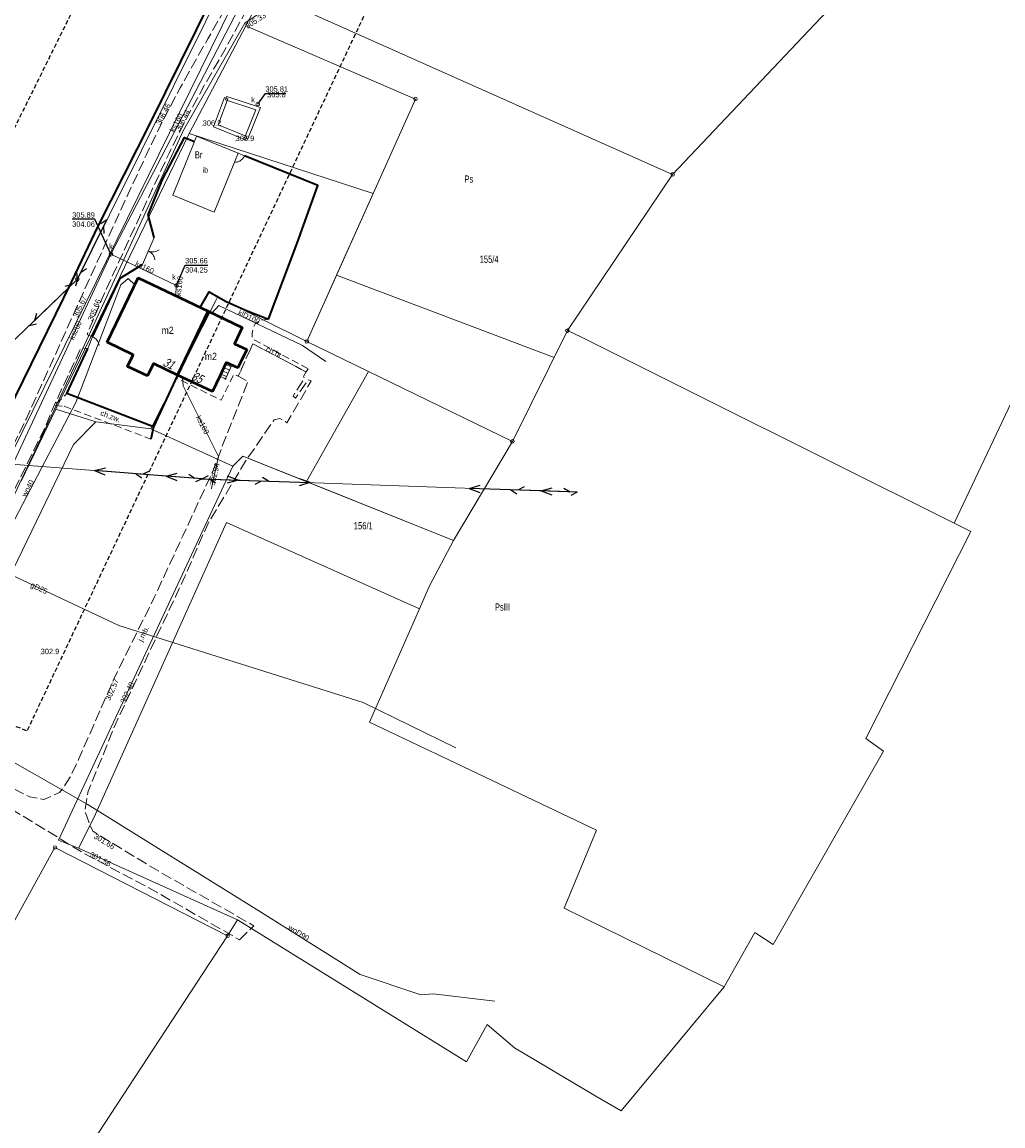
# Model space of a CAD drawing. Header units: metres. Extents: x 7423100 to 7429434, y 5527887 to 5533362.
# Tile 16 of 43: x 7427076 to 7427212, y 5531258 to 5531411. Entities that reach past the tile are written whole.
import ezdxf
from ezdxf.enums import TextEntityAlignment as Align

# ---------------------------------------------------------------- set-up
doc = ezdxf.new("R2010")
doc.units = ezdxf.units.M
doc.header["$MEASUREMENT"] = 0
for name, pattern in [('1.0_0.5', [1.5, 1, -0.5]), ('1.5_0.5', [2, 1.5, -0.5]), ('2', [0.9, 0.6, -0.3]), ('219-500', [0]), ('otob_500', [0]), ('otof_500', [0]), ('suep_nn_500', [0]), ('sutp_500', [0])]:
    doc.linetypes.add(name, pattern=pattern)
doc.layers.get('0').update_dxf_attribs({"color": 2, "linetype": 'CONTINUOUS', "lineweight": 5})
for name, color, linetype in [('202-punkt graniczny', 7, 'CONTINUOUS'), ('203-punkt graniczny', 7, 'CONTINUOUS'), ('209-oznaczenie konturu klasyfikacyjnego', 7, 'CONTINUOUS'), ('210-oznaczenie konturu użytku gruntowego', 7, 'CONTINUOUS'), ('211-numer działki ewidencyjnej', 7, 'CONTINUOUS'), ('217-kontur klasyfikacyjny', 7, 'CONTINUOUS'), ('218-kontur użytku gruntowego', 7, 'CONTINUOUS'), ('219-działka ewidencyjna', 7, 'CONTINUOUS'), ('238-Punkt adresowy budynku', 7, 'CONTINUOUS'), ('312-budynek ewidencyjny', 7, 'CONTINUOUS'), ('312-oznaczenie budynku ewidencyjnego-Atr117', 7, 'CONTINUOUS'), ('352-schody', 7, 'CONTINUOUS'), ('brama', 7, 'CONTINUOUS'), ('chodnik', 7, 'CONTINUOUS'), ('chodnik-Atr17', 7, 'CONTINUOUS'), ('furtka', 7, 'CONTINUOUS'), ('inna budowla', 7, 'CONTINUOUS'), ('inna budowla-Atr17', 7, 'CONTINUOUS'), ('jezdnia', 7, 'CONTINUOUS'), ('jezdnia-Atr17', 7, 'CONTINUOUS'), ('ogrodzenie trwałe', 7, 'CONTINUOUS'), ('pikieta naturalna', 7, 'CONTINUOUS'), ('pikieta naturalna-Atr2', 7, 'CONTINUOUS'), ('pikieta sztuczna', 7, 'CONTINUOUS'), ('pikieta sztuczna-Atr2', 7, 'CONTINUOUS'), ('przewód elektroenergetyczny niskiego napięcia', 7, 'CONTINUOUS'), ('przewód gazowy', 7, 'CONTINUOUS'), ('przewód gazowy-Atr1', 7, 'CONTINUOUS'), ('przewód kanalizacyjny', 7, 'CONTINUOUS'), ('przewód kanalizacyjny-Atr1', 7, 'CONTINUOUS'), ('przewód telekomunikacyjny napowietrzny', 7, 'CONTINUOUS'), ('przewód wodociągowy', 7, 'CONTINUOUS'), ('przewód wodociągowy-Atr1', 7, 'CONTINUOUS'), ('Punkt budynku', 7, 'CONTINUOUS'), ('rzedna', 7, 'CONTINUOUS'), ('rzedna-Atr2', 7, 'CONTINUOUS'), ('rzedna-Atr3', 7, 'CONTINUOUS'), ('studnia kanalizacyjna', 7, 'CONTINUOUS'), ('studnia kanalizacyjna-Atr17', 7, 'CONTINUOUS'), ('słup przewodów napowietrznych', 7, 'CONTINUOUS'), ('Zakres', 7, 'CONTINUOUS'), ('ściana oporowa (linia)', 7, 'CONTINUOUS')]:
    doc.layers.add(name, color=color, linetype=linetype)
doc.styles.get("Standard").update_dxf_attribs({"font": 'Working1250.shx', "width": 0.75})
doc.linetypes.add('902-500', pattern='A,3.75,0,[1,ksztalty.shx,S=0.5,R=0,X=0,Y=0],3.75', length=7.5)
doc.linetypes.add('otdn_500', pattern='A,5,0,[21,ksztalty.shx,S=0.5,R=0,X=0,Y=0]', length=5)

# ---------------------------------------------------------------- blocks, each defined once
blk = doc.blocks.new('PUNKTBUD')
at = {"color": 0}
blk.add_circle((0, 0), 0.045, dxfattribs=at)
blk = doc.blocks.new('202')
at = {"color": 0, "linetype": 'Continuous', "lineweight": 0}
blk.add_circle((0, 0), 0.25, dxfattribs=at)
blk = doc.blocks.new('203')
at = {"linetype": 'Continuous', "lineweight": 0}
h = blk.add_hatch(color=0, dxfattribs=at)
edge = h.paths.add_edge_path()
edge.add_arc((0, 0), 0.045, 0, 360)
blk = doc.blocks.new('PW01')
at = {"linetype": 'Continuous', "lineweight": 13}
h = blk.add_hatch(color=0, dxfattribs=at)
edge = h.paths.add_edge_path()
edge.add_arc((0, 0), 0.045, 0, 360)
blk = doc.blocks.new('OK04')
at = {"color": 0, "linetype": 'Continuous', "lineweight": 0}
blk.add_arc((1.5, 0.001), 1.5, 120, 180, dxfattribs=at)
blk = doc.blocks.new('US15')
at = {"color": 0, "linetype": 'Continuous', "lineweight": 13}
blk.add_circle((0, 0), 0.25, dxfattribs=at)
blk = doc.blocks.new('SUTP')
at = {"color": 0, "linetype": 'Continuous'}
for p, q in [((0, 0), (0.866, 0.5)), ((0, 0), (9.232, 0)), ((1.866, -0.5), (1, 0)), ((7.366, -0.5), (8.232, 0)), ((9.232, 0), (8.366, 0.5))]:
    blk.add_line(p, q, dxfattribs=at)
blk = doc.blocks.new('OK02')
at = {"color": 0, "linetype": 'Continuous', "lineweight": 0}
for centre, start, end in [((-1.5, 0), 0, 60), ((1.5, 0), 120, 180)]:
    blk.add_arc(centre, 1.5, start, end, dxfattribs=at)
blk = doc.blocks.new('SUEP1')
at = {"color": 0, "linetype": 'Continuous'}
for p, q in [((0, 0), (5, 0)), ((5, 0), (3.5, 0.5)), ((5, 0), (3.5, -0.5)), ((5, 0), (15, 0)), ((15, 0), (13.5, 0.5)), ((15, 0), (13.5, -0.5))]:
    blk.add_line(p, q, dxfattribs=at)

msp = doc.modelspace()

# ---------------------------------------------------------------- linework, layer by layer
at = {"layer": '217-kontur klasyfikacyjny', "color": 92, "linetype": 'Continuous', "lineweight": 18, "flags": 128}
for points in [[(7427109.25, 5531415.13), (7427106.76, 5531410.4)], [(7427166.02, 5531389.79), (7427109.25, 5531415.13)], [(7427109.25, 5531415.13), (7427166.02, 5531389.79)], [(7427072.89, 5531348.26), (7427104.87, 5531413.22)], [(7427106.76, 5531410.4), (7427098.93, 5531395.47)], [(7427098.93, 5531395.47), (7427080.42, 5531357.19)], [(7427151.41, 5531368.11), (7427166.02, 5531389.79)], [(7427166.02, 5531389.79), (7427151.41, 5531368.11)], [(7427205.09, 5531341.39), (7427226.4, 5531386.33)], [(7427153.27, 5531367.26), (7427151.41, 5531368.11)], [(7427151.41, 5531368.11), (7427153.27, 5531367.26)], [(7427170.13, 5531358.85), (7427153.27, 5531367.26)], [(7427153.27, 5531367.26), (7427170.13, 5531358.85)], [(7427205.09, 5531341.39), (7427170.13, 5531358.85)], [(7427170.13, 5531358.85), (7427205.09, 5531341.39)], [(7427080.42, 5531357.19), (7427075.59, 5531347.2)], [(7427082.84, 5531352.29), (7427085.96, 5531355.43)], [(7427085.96, 5531355.43), (7427082.84, 5531352.29)], [(7427085.96, 5531355.43), (7427093.6, 5531354.49)], [(7427093.6, 5531354.49), (7427085.96, 5531355.43)], [(7427093.6, 5531354.49), (7427104.97, 5531349.3)], [(7427104.97, 5531349.3), (7427093.6, 5531354.49)], [(7427060.34, 5531305.74), (7427082.84, 5531352.29)], [(7427082.84, 5531352.29), (7427060.34, 5531305.74)], [(7427104.97, 5531349.3), (7427106.38, 5531350.67)], [(7427106.38, 5531350.67), (7427104.97, 5531349.3)], [(7427106.38, 5531350.67), (7427135.59, 5531339)], [(7427135.59, 5531339), (7427106.38, 5531350.67)], [(7427207.4, 5531340.22), (7427205.09, 5531341.39)], [(7427192.83, 5531311.49), (7427207.4, 5531340.22)], [(7427135.59, 5531339), (7427132.23, 5531332.59)], [(7427132.23, 5531332.59), (7427135.59, 5531339)], [(7427132.23, 5531332.59), (7427130.88, 5531329.51)], [(7427130.88, 5531329.51), (7427132.23, 5531332.59)], [(7427130.88, 5531329.51), (7427123.96, 5531313.77)], [(7427123.96, 5531313.77), (7427130.88, 5531329.51)], [(7427123.96, 5531313.77), (7427131.73, 5531310.07)], [(7427131.73, 5531310.07), (7427123.96, 5531313.77)], [(7427195.31, 5531309.77), (7427192.83, 5531311.49)], [(7427131.73, 5531310.07), (7427133.9, 5531309.05)], [(7427133.9, 5531309.05), (7427131.73, 5531310.07)], [(7427133.9, 5531309.05), (7427142.91, 5531304.76)], [(7427142.91, 5531304.76), (7427133.9, 5531309.05)], [(7427179.96, 5531282.93), (7427195.31, 5531309.77)], [(7427142.91, 5531304.76), (7427155.45, 5531298.8)], [(7427155.45, 5531298.8), (7427142.91, 5531304.76)], [(7427155.45, 5531298.8), (7427150.97, 5531287.98)], [(7427150.97, 5531287.98), (7427155.45, 5531298.8)], [(7427150.97, 5531287.98), (7427173.17, 5531277.02)], [(7427173.17, 5531277.02), (7427150.97, 5531287.98)], [(7427104.25, 5531284.13), (7427105.62, 5531286.35)], [(7427105.62, 5531286.35), (7427137.43, 5531266.64)], [(7427173.17, 5531277.02), (7427177.44, 5531284.56)], [(7427177.44, 5531284.56), (7427177.56, 5531284.48)], [(7427177.56, 5531284.48), (7427179.96, 5531282.93)], [(7427082.88, 5531251.54), (7427104.25, 5531284.13)], [(7427158.86, 5531259.81), (7427173.17, 5531277.02)], [(7427137.43, 5531266.64), (7427140.3, 5531271.81)], [(7427140.3, 5531271.81), (7427144.05, 5531268.57)], [(7427144.05, 5531268.57), (7427155.35, 5531261.89)], [(7427155.35, 5531261.89), (7427158.86, 5531259.81)]]:
    msp.add_lwpolyline(points, dxfattribs=at)
at = {"layer": '218-kontur użytku gruntowego', "color": 3, "linetype": 'Continuous', "lineweight": 18, "flags": 128}
for points in [[(7427109.25, 5531415.13), (7427106.76, 5531410.4)], [(7427106.76, 5531410.4), (7427109.25, 5531415.13)], [(7427166.02, 5531389.79), (7427109.25, 5531415.13)], [(7427109.25, 5531415.13), (7427166.02, 5531389.79)], [(7427072.89, 5531348.26), (7427104.87, 5531413.22)], [(7427104.87, 5531413.22), (7427072.89, 5531348.26)], [(7427106.76, 5531410.4), (7427098.93, 5531395.47)], [(7427098.93, 5531395.47), (7427106.76, 5531410.4)], [(7427098.93, 5531395.47), (7427080.42, 5531357.19)], [(7427080.42, 5531357.19), (7427098.93, 5531395.47)], [(7427124.46, 5531387.15), (7427098.93, 5531395.47)], [(7427098.93, 5531395.47), (7427124.46, 5531387.15)], [(7427151.41, 5531368.11), (7427166.02, 5531389.79)], [(7427166.02, 5531389.79), (7427151.41, 5531368.11)], [(7427119.38, 5531375.81), (7427124.46, 5531387.15)], [(7427124.46, 5531387.15), (7427119.38, 5531375.81)], [(7427205.09, 5531341.39), (7427226.4, 5531386.33)], [(7427115.25, 5531366.6), (7427119.38, 5531375.81)], [(7427119.38, 5531375.81), (7427149.57, 5531364.39)], [(7427149.57, 5531364.39), (7427151.41, 5531368.11)], [(7427151.41, 5531368.11), (7427153.27, 5531367.26)], [(7427153.27, 5531367.26), (7427170.13, 5531358.85)], [(7427123.82, 5531362.44), (7427115.25, 5531366.6)], [(7427115.19, 5531347.15), (7427123.82, 5531362.44)], [(7427170.13, 5531358.85), (7427205.09, 5531341.39)], [(7427080.42, 5531357.19), (7427075.59, 5531347.2)], [(7427075.59, 5531347.2), (7427080.42, 5531357.19)], [(7427080.42, 5531357.19), (7427085.96, 5531355.43)], [(7427085.96, 5531355.43), (7427080.42, 5531357.19)], [(7427082.84, 5531352.29), (7427085.96, 5531355.43)], [(7427085.96, 5531355.43), (7427082.84, 5531352.29)], [(7427085.96, 5531355.43), (7427093.6, 5531354.49)], [(7427093.6, 5531354.49), (7427085.96, 5531355.43)], [(7427093.6, 5531354.49), (7427104.97, 5531349.3)], [(7427104.97, 5531349.3), (7427093.6, 5531354.49)], [(7427060.34, 5531305.74), (7427082.84, 5531352.29)], [(7427082.84, 5531352.29), (7427060.34, 5531305.74)], [(7427104.97, 5531349.3), (7427106.38, 5531350.67)], [(7427106.38, 5531350.67), (7427104.97, 5531349.3)], [(7427106.38, 5531350.67), (7427115.19, 5531347.15)], [(7427115.19, 5531347.15), (7427106.38, 5531350.67)], [(7427135.59, 5531339), (7427115.19, 5531347.15)], [(7427132.23, 5531332.59), (7427135.59, 5531339)], [(7427130.88, 5531329.51), (7427132.23, 5531332.59)], [(7427123.96, 5531313.77), (7427130.88, 5531329.51)], [(7427131.73, 5531310.07), (7427123.96, 5531313.77)], [(7427133.9, 5531309.05), (7427131.73, 5531310.07)], [(7427142.91, 5531304.76), (7427133.9, 5531309.05)], [(7427155.45, 5531298.8), (7427142.91, 5531304.76)], [(7427150.97, 5531287.98), (7427155.45, 5531298.8)], [(7427173.17, 5531277.02), (7427150.97, 5531287.98)], [(7427104.25, 5531284.13), (7427105.62, 5531286.35)], [(7427105.62, 5531286.35), (7427137.43, 5531266.64)], [(7427082.88, 5531251.54), (7427104.25, 5531284.13)], [(7427158.86, 5531259.81), (7427173.17, 5531277.02)], [(7427137.43, 5531266.64), (7427140.3, 5531271.81)], [(7427140.3, 5531271.81), (7427144.05, 5531268.57)], [(7427144.05, 5531268.57), (7427155.35, 5531261.89)], [(7427155.35, 5531261.89), (7427158.86, 5531259.81)]]:
    msp.add_lwpolyline(points, dxfattribs=at)
at = {"layer": '219-działka ewidencyjna', "color": 7, "linetype": '219-500', "lineweight": 18, "flags": 128}
for points in [[(7427166.02, 5531389.79), (7427231.86, 5531459.37)], [(7427109.25, 5531415.13), (7427106.76, 5531410.4)], [(7427109.25, 5531415.13), (7427166.02, 5531389.79)], [(7427072.89, 5531348.26), (7427104.87, 5531413.22)], [(7427098.93, 5531395.47), (7427106.76, 5531410.4)], [(7427106.76, 5531410.4), (7427130.33, 5531400.25)], [(7427115.25, 5531366.6), (7427130.33, 5531400.25)], [(7427098.93, 5531395.47), (7427080.42, 5531357.19)], [(7427166.02, 5531389.79), (7427151.41, 5531368.11)], [(7427093.6, 5531354.49), (7427102.55, 5531372.22)], [(7427102.55, 5531372.22), (7427102.83, 5531372.77)], [(7427102.83, 5531372.77), (7427115.25, 5531366.6)], [(7427143.79, 5531352.74), (7427151.41, 5531368.11)], [(7427115.25, 5531366.6), (7427143.79, 5531352.74)], [(7427080.42, 5531357.19), (7427075.59, 5531347.2)], [(7427093.6, 5531354.49), (7427104.97, 5531349.3)], [(7427135.59, 5531339), (7427143.79, 5531352.74)], [(7427080.78, 5531297.4), (7427104.97, 5531349.3)], [(7427104.1, 5531341.5), (7427085.74, 5531300.6)], [(7427104.1, 5531341.5), (7427130.88, 5531329.51)], [(7427135.59, 5531339), (7427132.23, 5531332.59)], [(7427130.88, 5531329.51), (7427132.23, 5531332.59)], [(7427085.74, 5531300.6), (7427083.57, 5531296.3)], [(7427080.78, 5531297.4), (7427083.57, 5531296.3)], [(7427080.28, 5531296.38), (7427061.34, 5531262.12)], [(7427104.25, 5531284.13), (7427080.28, 5531296.38)], [(7427105.62, 5531286.35), (7427083.57, 5531296.3)], [(7427105.62, 5531286.35), (7427104.25, 5531284.13)]]:
    msp.add_lwpolyline(points, dxfattribs=at)
at = {"layer": '312-budynek ewidencyjny', "color": 7, "linetype": 'Continuous', "lineweight": 50, "flags": 128}
for points in [[(7427087.55, 5531366.49), (7427091.81, 5531375.45)], [(7427091.81, 5531375.45), (7427101.53, 5531370.82)], [(7427101.53, 5531370.82), (7427097.31, 5531361.94)], [(7427097.31, 5531361.94), (7427101.53, 5531370.82)], [(7427101.53, 5531370.82), (7427106.29, 5531368.56)], [(7427106.29, 5531368.56), (7427105.21, 5531366.28)], [(7427091.16, 5531364.77), (7427087.55, 5531366.49)], [(7427105.21, 5531366.28), (7427106.9, 5531365.51)], [(7427090.36, 5531363.12), (7427091.16, 5531364.77)], [(7427106.9, 5531365.51), (7427105.65, 5531362.94)], [(7427093.14, 5531361.85), (7427090.36, 5531363.12)], [(7427093.95, 5531363.54), (7427093.14, 5531361.85)], [(7427097.31, 5531361.94), (7427093.95, 5531363.54)], [(7427104.04, 5531363.68), (7427103.16, 5531361.77)], [(7427105.65, 5531362.94), (7427104.04, 5531363.68)], [(7427102.13, 5531359.65), (7427097.31, 5531361.94)], [(7427103.16, 5531361.77), (7427102.13, 5531359.65)]]:
    msp.add_lwpolyline(points, dxfattribs=at)
at = {"layer": '352-schody', "color": 7, "linetype": 'Continuous', "lineweight": 18, "flags": 128}
msp.add_lwpolyline([(7427104.04, 5531363.68), (7427103.16, 5531361.77), (7427103.95, 5531361.41), (7427104.83, 5531363.32)], close=True, dxfattribs=at)
msp.add_lwpolyline([(7427104.04, 5531363.68), (7427103.16, 5531361.77), (7427103.95, 5531361.41), (7427104.83, 5531363.32)], close=True, dxfattribs=at)
for points in [[(7427103.73, 5531363), (7427104.52, 5531362.64)], [(7427103.94, 5531363.46), (7427104.72, 5531363.09)], [(7427103.31, 5531362.09), (7427104.1, 5531361.73)], [(7427103.52, 5531362.55), (7427104.31, 5531362.18)]]:
    msp.add_lwpolyline(points, dxfattribs=at)
at = {"layer": 'brama', "color": 7, "linetype": 'otob_500', "lineweight": 18, "flags": 128}
msp.add_lwpolyline([(7427094.07, 5531381.02), (7427092.42, 5531377.29)], dxfattribs=at)
at = {"layer": 'chodnik', "color": 7, "linetype": '1.0_0.5', "lineweight": 18, "flags": 128}
for points in [[(7427115.41, 5531362.83), (7427107.69, 5531366.96), (7427107.65, 5531367.75), (7427107.8, 5531368.42), (7427108.08, 5531369.05), (7427108.75, 5531369.51), (7427109.92, 5531369.7), (7427106.96, 5531370.84), (7427104.07, 5531372.14), (7427101.67, 5531373.51), (7427100.45, 5531371.3), (7427101.53, 5531370.82), (7427106.29, 5531368.56), (7427105.21, 5531366.28), (7427106.9, 5531365.51), (7427105.65, 5531362.94), (7427104.83, 5531363.32), (7427103.95, 5531361.41), (7427103.16, 5531361.77), (7427102.13, 5531359.65), (7427097.31, 5531361.94), (7427097.12, 5531361.53), (7427103.35, 5531358.47), (7427105.12, 5531362.07), (7427105.71, 5531361.78), (7427107.76, 5531366.29), (7427115.15, 5531362.37)], [(7427081.55, 5531357.62), (7427093.59, 5531353.07), (7427093.94, 5531354.75), (7427081.95, 5531359.38), (7427080.17, 5531357.72)]]:
    msp.add_lwpolyline(points, close=True, dxfattribs=at)
at = {"layer": 'furtka', "color": 7, "linetype": 'otof_500', "lineweight": 18, "flags": 128}
for points in [[(7427106.58, 5531392.35), (7427105.71, 5531392.74)], [(7427085.49, 5531367.25), (7427084.83, 5531365.65)]]:
    msp.add_lwpolyline(points, dxfattribs=at)
at = {"layer": 'inna budowla', "color": 7, "linetype": 'Continuous', "lineweight": 18, "flags": 128}
msp.add_lwpolyline([(7427102.36, 5531384.56), (7427105.71, 5531392.74), (7427099.92, 5531395.11), (7427099.63, 5531394.38), (7427096.63, 5531386.92)], close=True, dxfattribs=at)
at = {"layer": 'jezdnia', "color": 7, "linetype": '1.5_0.5', "lineweight": 18, "flags": 128}
for points in [[(7427308.46, 5531660.6), (7427305.81, 5531657.73), (7427302.93, 5531656.31), (7427299.71, 5531655.52), (7427296.34, 5531655.69), (7427293.05, 5531656.35), (7427290.31, 5531657.56), (7427287.69, 5531658.96), (7427284, 5531661.29), (7427279.96, 5531664.33), (7427269.3, 5531673.32), (7427265.41, 5531676.44), (7427260.71, 5531679.7), (7427255.07, 5531681.64), (7427251.2, 5531682.23), (7427249.64, 5531682.09), (7427244.51, 5531681.38), (7427239.63, 5531679.94), (7427233.86, 5531677.38), (7427228.53, 5531674.32), (7427221.66, 5531668.88), (7427217.2, 5531665.35), (7427212.13, 5531659.94), (7427209.28, 5531655.52), (7427206.34, 5531649.12), (7427205.61, 5531647.19), (7427204.61, 5531643.99), (7427204.52, 5531643.2), (7427203.06, 5531635.76), (7427200.8, 5531624.91), (7427199.89, 5531621.07), (7427198.94, 5531617.57), (7427197.98, 5531613.93), (7427196.92, 5531610.17), (7427195.99, 5531607.16), (7427194.93, 5531603.97), (7427194.44, 5531602.83), (7427194.18, 5531602.09), (7427192.76, 5531598.41), (7427187.78, 5531586.91), (7427187.44, 5531586.39), (7427185.94, 5531582.9), (7427180.49, 5531571.11), (7427172.64, 5531553.48), (7427162.39, 5531533.03), (7427157.36, 5531524.38), (7427152.88, 5531516.83), (7427150.15, 5531512.08), (7427147.32, 5531507.03), (7427145.14, 5531502.96), (7427142.63, 5531497.97), (7427140.66, 5531494.08), (7427136.49, 5531485.27), (7427134.2, 5531480.75), (7427130.56, 5531481.5), (7427128.14, 5531481.2), (7427126, 5531476.17), (7427127.51, 5531474.28), (7427128.64, 5531473.55), (7427129.42, 5531472.77), (7427129.92, 5531472.07), (7427130.14, 5531471.38), (7427127.97, 5531466.05), (7427126.21, 5531461.6), (7427124.05, 5531456.42), (7427121.96, 5531451.3), (7427119.93, 5531446.59), (7427115.33, 5531435.8), (7427113.28, 5531431.28), (7427110.58, 5531425.67), (7427108.37, 5531421.14), (7427107.45, 5531419.5), (7427105.8, 5531416.31), (7427103.7, 5531412.43), (7427101.5, 5531408.62), (7427097.66, 5531401.8), (7427096.13, 5531398.9), (7427094.93, 5531396.6), (7427092.97, 5531392.54), (7427089.43, 5531384.88), (7427084.23, 5531373.43), (7427076.28, 5531355.82), (7427070.21, 5531343.5), (7427069.04, 5531341.47), (7427067.17, 5531339.72), (7427063.14, 5531338.16), (7427057.49, 5531338.47), (7427053.68, 5531340.22), (7427048.22, 5531342.47), (7427036.6, 5531348.35), (7427028.49, 5531352.44), (7427025.25, 5531353.92), (7427020.75, 5531355.96), (7427017.88, 5531357.17), (7427015.72, 5531358.1), (7427013.84, 5531358.88), (7427007.22, 5531361.47), (7427001.57, 5531363.55), (7427000.1, 5531364.08), (7426991.21, 5531366.79), (7426984.05, 5531369.03), (7426983, 5531369.38), (7426978.59, 5531371.18), (7426978.01, 5531371.36), (7426976.18, 5531372.48), (7426975.47, 5531372.88), (7426974.41, 5531373.7), (7426972.59, 5531375.63), (7426971.24, 5531378.66), (7426971.39, 5531383.67), (7426972.46, 5531388.05), (7426968.16, 5531383.93), (7426964.82, 5531381.84), (7426962.06, 5531380.9), (7426965.41, 5531378.95), (7426967.9, 5531376.19), (7426968.43, 5531375.45), (7426971.95, 5531371.57), (7426972.57, 5531370.82), (7426973.78, 5531370.41), (7426975.16, 5531369.51), (7426976.86, 5531368.75), (7426979.57, 5531367.58), (7426981.78, 5531366.8), (7426983.19, 5531366.27), (7426988.05, 5531364.76), (7426993.22, 5531362.92), (7426994.19, 5531362.95), (7426996.24, 5531362.29), (7426999.27, 5531361.38), (7427008.56, 5531357.95), (7427014.54, 5531355.6), (7427016.75, 5531354.75), (7427017.66, 5531354.48), (7427024.16, 5531351.44), (7427027.29, 5531349.82), (7427047.27, 5531339.81), (7427052.42, 5531337.41), (7427059.33, 5531334.09), (7427060.78, 5531332.65), (7427066.98, 5531332.41), (7427067.36, 5531334.25), (7427068.54, 5531336.29), (7427070.85, 5531339.16), (7427072.56, 5531341.83), (7427078.96, 5531354.77), (7427080.17, 5531357.72), (7427083.88, 5531365.68), (7427084.83, 5531365.65), (7427085.49, 5531367.25), (7427084.74, 5531367.59), (7427086.78, 5531372.46), (7427091.58, 5531382.95), (7427096.17, 5531392.82), (7427097.61, 5531395.73), (7427098.93, 5531398.28), (7427101.04, 5531402.2), (7427103.16, 5531405.83), (7427104.96, 5531409.1), (7427107.84, 5531414.34), (7427110.24, 5531418.77), (7427112.27, 5531422.76), (7427114.22, 5531426.9), (7427115.87, 5531430.34), (7427118.9, 5531436.92), (7427122.23, 5531444.66), (7427123.9, 5531448.81), (7427126.06, 5531454.05), (7427128.34, 5531459.68), (7427131.51, 5531467.17), (7427134.72, 5531474.84), (7427137.6, 5531481.44), (7427140.37, 5531487.35), (7427143.24, 5531493.32), (7427145.27, 5531497.19), (7427147.92, 5531502.21), (7427151.38, 5531508.48), (7427154.9, 5531514.85), (7427160.26, 5531524), (7427164.47, 5531531.2), (7427175.14, 5531552.44), (7427183.24, 5531570.25), (7427190.06, 5531585.05), (7427192.19, 5531589.83), (7427195.24, 5531597.15), (7427196.6, 5531600.35), (7427197.49, 5531602.72), (7427198.5, 5531605.8), (7427200.52, 5531612.4), (7427201.66, 5531616.49), (7427202.47, 5531619.63), (7427203.46, 5531623.87), (7427204.96, 5531630.81), (7427205.59, 5531634.15), (7427206.39, 5531638.2), (7427207.14, 5531641.77), (7427207.73, 5531644.09), (7427209.75, 5531649.89), (7427212.14, 5531655), (7427215.28, 5531659.5), (7427219.51, 5531663.85), (7427223.35, 5531667.16), (7427226.58, 5531669.64), (7427230.9, 5531672.83), (7427235.96, 5531675.6), (7427241.95, 5531677.81), (7427246.95, 5531679.04), (7427250.9, 5531679.41), (7427254.02, 5531679.12), (7427257.74, 5531678.05), (7427261.75, 5531675.74), (7427268.82, 5531670.12), (7427275.34, 5531664.55), (7427280.67, 5531660.15), (7427286.16, 5531656.53), (7427291.7, 5531653.7), (7427297.22, 5531652.08), (7427301.86, 5531651.95), (7427307.18, 5531653.28), (7427310.17, 5531656.96), (7427311.78, 5531661.05), (7427314.19, 5531667.2), (7427322.25, 5531690.19), (7427336.63, 5531732.23), (7427342.29, 5531749.99), (7427344.96, 5531758.25), (7427347.88, 5531766.63), (7427357.66, 5531792.78), (7427362.71, 5531805.75), (7427359.73, 5531805.92), (7427355.16, 5531794.07), (7427353.4, 5531789.57), (7427350.1, 5531781.01), (7427345.43, 5531768.03), (7427339.13, 5531749.25), (7427332.38, 5531728.45), (7427328.43, 5531716.76), (7427319.66, 5531691.02), (7427311.45, 5531667.98)], [(7427105.88, 5531283.58), (7427107.89, 5531285.51), (7427094.85, 5531292.98), (7427085.52, 5531298.64), (7427084.42, 5531301.42), (7427084.91, 5531304.21), (7427088.73, 5531313.61), (7427091.27, 5531319), (7427098.31, 5531333.98), (7427101.48, 5531341.26), (7427106.74, 5531349.98), (7427110.69, 5531355.74), (7427111.5, 5531355.92), (7427112.49, 5531355.32), (7427115.87, 5531361.12), (7427115.43, 5531361.28), (7427113.69, 5531358.75), (7427113.33, 5531359.03), (7427114.91, 5531361.51), (7427114.8, 5531361.74), (7427115.15, 5531362.37), (7427107.76, 5531366.29), (7427105.71, 5531361.78), (7427107.1, 5531361.07), (7427104.04, 5531353.49), (7427103, 5531350.66), (7427102.18, 5531348.55), (7427098.04, 5531339.64), (7427094.06, 5531331.06), (7427088.45, 5531319.76), (7427083.56, 5531308.58), (7427082.37, 5531306.07), (7427080.93, 5531304), (7427078.73, 5531303.06), (7427076.81, 5531303.39), (7427073.69, 5531304.94), (7427070.76, 5531306.97), (7427066.06, 5531312.24), (7427063.76, 5531318.58), (7427064.74, 5531325.43), (7427066.98, 5531332.41), (7427060.78, 5531332.65), (7427062.12, 5531329.02), (7427059.44, 5531318.55), (7427061.51, 5531313.19), (7427064.2, 5531309.5), (7427068.71, 5531305.1), (7427084.51, 5531295.43), (7427093.32, 5531290.79), (7427098.34, 5531287.91)]]:
    msp.add_lwpolyline(points, close=True, dxfattribs=at)
at = {"layer": 'ogrodzenie trwałe', "color": 7, "linetype": '902-500', "lineweight": 35, "flags": 128}
for points in [[(7427070.25, 5531349.83), (7427082.61, 5531374.94), (7427086.28, 5531382.61), (7427093.51, 5531396.85), (7427104.2, 5531418.49), (7427074.75, 5531427.54), (7427050.64, 5531376.92), (7427045.53, 5531367.22)], [(7427094.07, 5531381.02), (7427093.23, 5531384.2), (7427095.22, 5531389.08), (7427098.27, 5531394.93), (7427099.63, 5531394.38)], [(7427109.92, 5531369.7), (7427113.92, 5531380.25), (7427116.78, 5531388.23), (7427106.58, 5531392.35)], [(7427085.49, 5531367.25), (7427089.34, 5531375.38), (7427092.42, 5531377.29)], [(7427100.45, 5531371.3), (7427101.67, 5531373.51), (7427104.07, 5531372.14), (7427106.96, 5531370.84), (7427109.92, 5531369.7)], [(7427093.94, 5531354.75), (7427081.95, 5531359.38), (7427084.83, 5531365.65)], [(7427097.31, 5531361.94), (7427093.94, 5531354.75)], [(7427093.94, 5531354.75), (7427093.59, 5531353.07)]]:
    msp.add_lwpolyline(points, dxfattribs=at)
at = {"layer": 'przewód elektroenergetyczny niskiego napięcia', "color": 1, "linetype": 'suep_nn_500', "lineweight": 18, "flags": 128}
for points in [[(7427100.71, 5531347.55), (7427057.97, 5531350.81)], [(7427152.78, 5531345.68), (7427100.71, 5531347.55)]]:
    msp.add_lwpolyline(points, dxfattribs=at)
at = {"layer": 'przewód gazowy', "color": 52, "linetype": 'Continuous', "lineweight": 18, "flags": 128}
msp.add_lwpolyline([(7427135.95, 5531310.23), (7427123.06, 5531316.49), (7427089.14, 5531327.17), (7427066.98, 5531337.61), (7427037.58, 5531349.89), (7427021.97, 5531356.83), (7427019.16, 5531358.61), (7427018.89, 5531358.71), (7427002.16, 5531365.53), (7426975.49, 5531376.82)], dxfattribs=at)
at = {"layer": 'przewód kanalizacyjny', "color": 34, "linetype": 'Continuous', "lineweight": 18, "flags": 128}
for points in [[(7427132.78, 5531484.63), (7427121.12, 5531455.93), (7427124.87, 5531454.45), (7427108.13, 5531417.36), (7427088.06, 5531378.7)], [(7427088.06, 5531378.7), (7427071.33, 5531343.02), (7427054.44, 5531307.68)], [(7427088.06, 5531378.7), (7427097.15, 5531374.38), (7427097, 5531372.98)], [(7427117.86, 5531363.81), (7427114.65, 5531366.04), (7427103.04, 5531371.6), (7427102.07, 5531370.52)], [(7427097.98, 5531361.62), (7427098.07, 5531360.43), (7427103, 5531350.66), (7427102.07, 5531346.46), (7427102, 5531346.17)]]:
    msp.add_lwpolyline(points, dxfattribs=at)
at = {"layer": 'przewód telekomunikacyjny napowietrzny', "color": 30, "linetype": 'sutp_500', "lineweight": 18, "flags": 128}
for points in [[(7427083.39, 5531375.23), (7427105.65, 5531420.04)], [(7427105.65, 5531420.04), (7427083.39, 5531375.23)], [(7427057.97, 5531350.81), (7427083.39, 5531375.23)], [(7427057.97, 5531350.81), (7427100.71, 5531347.55)], [(7427100.71, 5531347.55), (7427152.78, 5531345.68)], [(7427152.78, 5531345.68), (7427100.71, 5531347.55)]]:
    msp.add_lwpolyline(points, dxfattribs=at)
at = {"layer": 'przewód wodociągowy', "color": 5, "linetype": 'Continuous', "lineweight": 18, "flags": 128}
for points in [[(7427060.11, 5531325.7), (7427064.34, 5531325.9), (7427064.54, 5531325.83), (7427073.31, 5531342.5), (7427083.29, 5531363.75), (7427098.13, 5531395.94), (7427106.65, 5531410.78), (7427113.45, 5531415.41), (7427122.79, 5531435.76), (7427131.33, 5531456.79), (7427139.06, 5531475.49), (7427146.87, 5531492.62), (7427155.64, 5531508.47), (7427162.93, 5531521.65)], [(7427091.35, 5531374.48), (7427090.44, 5531375.34), (7427089.44, 5531374.46), (7427083.18, 5531358.12), (7427065.64, 5531324.68)], [(7427141.32, 5531275.06), (7427132.79, 5531276.05), (7427131.09, 5531275.91), (7427122.64, 5531278.74), (7427108.6, 5531287.58), (7427084.74, 5531302.4), (7427073.47, 5531308.81)]]:
    msp.add_lwpolyline(points, dxfattribs=at)
at = {"layer": 'rzedna-Atr2', "color": 7, "flags": 128}
for points in [[(7427108.43, 5531399.54), (7427109.49, 5531401.03), (7427112.34, 5531401.03)], [(7427088.06, 5531378.7), (7427085.8, 5531383.56), (7427082.67, 5531383.56)], [(7427097.15, 5531374.38), (7427098.35, 5531377.21), (7427101.52, 5531377.21)]]:
    msp.add_lwpolyline(points, dxfattribs=at)
at = {"layer": 'Zakres', "color": 5, "linetype": '2', "lineweight": 25, "flags": 128}
msp.add_lwpolyline([(7426959.38, 5531401.23), (7426948.65, 5531362.84), (7427076.43, 5531312.57), (7427157, 5531483.53), (7427190.02, 5531545.05), (7427239.38, 5531662.97), (7427324.36, 5531629.44), (7427397.03, 5531854.21), (7427374.95, 5531881.96), (7427338.01, 5531781.64), (7427302.42, 5531678.62), (7427257.54, 5531705.99), (7427227.1, 5531692.99), (7427201.24, 5531668.44), (7427178.8, 5531606.23), (7427058.44, 5531363.55)], close=True, dxfattribs=at)
at = {"layer": 'ściana oporowa (linia)', "color": 0, "lineweight": 18}
for p, q in [((7427102.29, 5531396.39), (7427103.82, 5531400.46)), ((7427103.82, 5531400.46), (7427104.05, 5531400.37)), ((7427104.13, 5531400.61), (7427104.05, 5531400.37)), ((7427104.13, 5531400.61), (7427108.81, 5531399.07)), ((7427108.81, 5531399.07), (7427107.07, 5531394.71)), ((7427106.75, 5531394.57), (7427102.29, 5531396.39)), ((7427106.75, 5531394.57), (7427106.84, 5531394.8)), ((7427107.07, 5531394.71), (7427106.84, 5531394.8))]:
    msp.add_line(p, q, dxfattribs=at)
at = {"layer": 'ściana oporowa (linia)', "color": 0, "linetype": 'otdn_500', "lineweight": 18}
for p, q in [((7427102.93, 5531396.67), (7427104.28, 5531400.28)), ((7427103.97, 5531400.13), (7427104.05, 5531400.37)), ((7427103.97, 5531400.13), (7427108.15, 5531398.77)), ((7427104.28, 5531400.28), (7427104.05, 5531400.37)), ((7427108.15, 5531398.77), (7427106.61, 5531394.89)), ((7427106.93, 5531395.03), (7427102.93, 5531396.67)), ((7427106.61, 5531394.89), (7427106.84, 5531394.8)), ((7427106.93, 5531395.03), (7427106.84, 5531394.8))]:
    msp.add_line(p, q, dxfattribs=at)

# ---------------------------------------------------------------- block references
at = {"layer": '202-punkt graniczny', "color": 7, "linetype": 'Continuous', "lineweight": 18}
for p in [(7427130.33, 5531400.25), (7427166.02, 5531389.79), (7427151.41, 5531368.11), (7427115.25, 5531366.6), (7427143.79, 5531352.74), (7427080.28, 5531296.38), (7427104.25, 5531284.13)]:
    msp.add_blockref('202', p, dxfattribs=at)
at = {"layer": '203-punkt graniczny', "color": 7, "linetype": 'Continuous', "lineweight": 18}
for p in [(7427106.76, 5531410.4), (7427098.93, 5531395.47), (7427102.55, 5531372.22), (7427102.83, 5531372.77), (7427080.42, 5531357.19), (7427093.6, 5531354.49), (7427104.97, 5531349.3), (7427104.1, 5531341.5), (7427135.59, 5531339), (7427132.23, 5531332.59), (7427130.88, 5531329.51), (7427085.74, 5531300.6), (7427080.78, 5531297.4), (7427083.57, 5531296.3), (7427105.62, 5531286.35)]:
    msp.add_blockref('203', p, dxfattribs=at)
at = {"layer": 'brama', "color": 7, "linetype": 'Continuous', "lineweight": 18, "rotation": 246.137}
msp.add_blockref('OK02', (7427093.25, 5531379.16), dxfattribs=at)
at = {"layer": 'furtka', "color": 7, "linetype": 'Continuous', "lineweight": 18}
for p, rotation in [((7427106.58, 5531392.35), 155.854), ((7427085.49, 5531367.25), 247.584)]:
    msp.add_blockref('OK04', p, dxfattribs=dict(at, rotation=rotation))
at = {"layer": 'pikieta naturalna', "color": 7, "linetype": 'Continuous', "lineweight": 13}
for p in [(7427109.74, 5531400.49), (7427100.79, 5531396.55), (7427098.27, 5531394.93), (7427099.92, 5531395.11), (7427105.37, 5531394.42), (7427105.71, 5531392.74), (7427116.78, 5531388.23), (7427078.3, 5531323.21), (7427078.3, 5531323.21)]:
    msp.add_blockref('PW01', p, dxfattribs=at)
at = {"layer": 'pikieta sztuczna', "color": 7, "linetype": 'Continuous', "lineweight": 13}
for p in [(7427094.93, 5531396.6), (7427097.61, 5531395.73), (7427084.23, 5531373.43), (7427086.78, 5531372.46), (7427088.45, 5531319.76), (7427091.27, 5531319), (7427085.52, 5531298.64), (7427084.51, 5531295.43)]:
    msp.add_blockref('PW01', p, dxfattribs=at)
at = {"layer": 'przewód elektroenergetyczny niskiego napięcia', "color": 1, "linetype": 'Continuous', "lineweight": 18}
for p, rotation in [((7427100.71, 5531347.55), 175.638), ((7427100.71, 5531347.55), 357.943), ((7427152.78, 5531345.68), 177.943)]:
    msp.add_blockref('SUEP1', p, dxfattribs=dict(at, rotation=rotation))
at = {"layer": 'przewód telekomunikacyjny napowietrzny', "color": 30, "linetype": 'Continuous', "lineweight": 18}
for p, rotation in [((7427083.39, 5531375.23), 63.583), ((7427083.39, 5531375.23), 223.851), ((7427100.71, 5531347.55), 175.638), ((7427100.71, 5531347.55), 357.943), ((7427152.78, 5531345.68), 177.943)]:
    msp.add_blockref('SUTP', p, dxfattribs=dict(at, rotation=rotation))
at = {"layer": 'Punkt budynku', "color": 5, "linetype": 'Continuous', "lineweight": 18}
for p in [(7427091.81, 5531375.45), (7427101.53, 5531370.82), (7427106.29, 5531368.56), (7427087.55, 5531366.49), (7427105.21, 5531366.28), (7427091.16, 5531364.77), (7427106.9, 5531365.51), (7427090.36, 5531363.12), (7427093.95, 5531363.54), (7427104.04, 5531363.68), (7427104.83, 5531363.32), (7427105.65, 5531362.94), (7427093.14, 5531361.85), (7427097.31, 5531361.94), (7427103.16, 5531361.77), (7427103.95, 5531361.41), (7427102.13, 5531359.65)]:
    msp.add_blockref('PUNKTBUD', p, dxfattribs=at)
at = {"layer": 'rzedna', "color": 5, "linetype": 'Continuous', "lineweight": 18}
msp.add_blockref('PW01', (7427106.65, 5531410.78), dxfattribs=at)
at = {"layer": 'rzedna', "color": 34, "linetype": 'Continuous', "lineweight": 18}
for p in [(7427108.43, 5531399.54), (7427088.06, 5531378.7), (7427097.15, 5531374.38), (7427102.07, 5531346.46)]:
    msp.add_blockref('PW01', p, dxfattribs=at)
at = {"layer": 'studnia kanalizacyjna', "color": 34, "linetype": 'Continuous', "lineweight": 18}
for p in [(7427108.43, 5531399.54), (7427088.06, 5531378.7), (7427097.15, 5531374.38)]:
    msp.add_blockref('US15', p, dxfattribs=at)
at = {"layer": 'słup przewodów napowietrznych', "color": 7, "linetype": 'Continuous', "lineweight": 18}
msp.add_blockref('US15', (7427083.39, 5531375.23), dxfattribs=at)

# ---------------------------------------------------------------- texts
at = {"layer": '209-oznaczenie konturu klasyfikacyjnego', "color": 3, "linetype": 'Continuous', "lineweight": 18, "width": 0.79}
msp.add_text('PsIII', height=1, dxfattribs=at).set_placement((7427141.35, 5531329.25))
at = {"layer": '210-oznaczenie konturu użytku gruntowego', "color": 3, "linetype": 'Continuous', "lineweight": 18, "width": 0.79}
for s, p in [('Br', (7427099.7, 5531392.01)), ('Ps', (7427137.13, 5531388.64))]:
    msp.add_text(s, height=1, dxfattribs=at).set_placement(p)
at = {"layer": '211-numer działki ewidencyjnej', "color": 7, "linetype": 'Continuous', "lineweight": 18, "width": 0.79}
for s, p in [('155/4', (7427139.23, 5531378.52)), ('156/1', (7427121.76, 5531341.53))]:
    msp.add_text(s, height=1, dxfattribs=at).set_placement(p, align=Align.TOP_LEFT)
at = {"layer": '238-Punkt adresowy budynku', "color": 7, "linetype": 'Continuous', "lineweight": 25, "oblique": 15, "width": 0.79}
for s, rotation, p in [('31', -24.758, (7427095.82, 5531362.99)), ('35', 334.584, (7427099.77, 5531361.05))]:
    msp.add_text(s, height=1.25, rotation=rotation, dxfattribs=at).set_placement(p, align=Align.CENTER)
at = {"layer": '312-oznaczenie budynku ewidencyjnego-Atr117', "color": 7, "width": 0.9}
for p in [(7427095.92, 5531368.15), (7427101.92, 5531364.53)]:
    msp.add_text('m2', height=1, dxfattribs=at).set_placement(p, align=Align.MIDDLE_CENTER)
at = {"layer": 'chodnik-Atr17', "color": 7, "width": 0.9}
for s, rotation, p in [('ch.bt.', 332.056, (7427109.47, 5531365.32)), ('ch.zw.', 339.298, (7427086.51, 5531356.38))]:
    msp.add_text(s, height=0.75, rotation=rotation, dxfattribs=at).set_placement(p)
at = {"layer": 'inna budowla-Atr17', "color": 7, "width": 0.9}
msp.add_text('ib', height=0.75, dxfattribs=at).set_placement((7427100.76, 5531390.03))
at = {"layer": 'jezdnia-Atr17', "color": 7, "width": 0.9}
msp.add_text('j.mb.', height=0.75, rotation=63.598, dxfattribs=at).set_placement((7427092.4, 5531324.88))
at = {"layer": 'pikieta naturalna-Atr2', "color": 7, "width": 0.9}
for s, p in [('305.8', (7427109.74, 5531400.49)), ('306.2', (7427100.79, 5531396.55)), ('305.9', (7427105.37, 5531394.42)), ('302.9', (7427078.3, 5531323.21))]:
    msp.add_text(s, height=0.75, dxfattribs=at).set_placement(p)
at = {"layer": 'pikieta sztuczna-Atr2', "color": 7, "width": 0.9}
for s, rotation, p in [('306.46', 62.447, (7427094.93, 5531396.6)), ('306.44', 62.632, (7427097.61, 5531395.73)), ('305.66', 67.272, (7427085.49, 5531369.39)), ('302.48', 64.768, (7427089.98, 5531316.27)), ('301.56', 332.225, (7427085.03, 5531295.16))]:
    msp.add_text(s, height=0.75, rotation=rotation, dxfattribs=at).set_placement(p)
for s, rotation, p in [('305.67', 65.703, (7427082.75, 5531370.16)), ('302.57', 66.375, (7427087.24, 5531317)), ('301.66', 328.757, (7427085.99, 5531298.36))]:
    msp.add_text(s, height=0.75, rotation=rotation, dxfattribs=at).set_placement(p, align=Align.TOP_LEFT)
at = {"layer": 'przewód gazowy-Atr1', "color": 40, "width": 0.9}
msp.add_text('gD25', height=0.75, rotation=-25.226, dxfattribs=at).set_placement((7427076.96, 5531332.91), align=Align.MIDDLE_LEFT)
at = {"layer": 'przewód kanalizacyjny-Atr1', "color": 34, "width": 0.9}
for s, rotation, p in [('ks160', 62.564, (7427096.83, 5531395.59)), ('ks160', 334.58, (7427091.33, 5531377.15)), ('klD100', -25.649, (7427105.61, 5531370.36))]:
    msp.add_text(s, height=0.75, rotation=rotation, dxfattribs=at).set_placement(p)
msp.add_text('ks160', height=0.75, rotation=83.884, dxfattribs=at).set_placement((7427097, 5531372.98), align=Align.TOP_LEFT)
for s, rotation, p in [('ks200', 64.879, (7427082.53, 5531366.91)), ('ks160', 296.776, (7427100.17, 5531356.26))]:
    msp.add_text(s, height=0.75, rotation=rotation, dxfattribs=at).set_placement(p, align=Align.MIDDLE_LEFT)
at = {"layer": 'przewód wodociągowy-Atr1', "color": 5, "width": 0.9}
for s, rotation, p in [('wo40', 62.322, (7427076.28, 5531344.96)), ('woD90', -32.272, (7427112.56, 5531285.09))]:
    msp.add_text(s, height=0.75, rotation=rotation, dxfattribs=at).set_placement(p)
at = {"layer": 'rzedna-Atr2', "color": 5, "width": 0.9}
msp.add_text('305.33', height=0.75, rotation=32.566, dxfattribs=at).set_placement((7427107.01, 5531409.97))
at = {"layer": 'rzedna-Atr2', "color": 34, "width": 0.9}
for s, p in [('305.81', (7427109.49, 5531401.04)), ('305.89', (7427082.67, 5531383.57)), ('305.66', (7427098.35, 5531377.22))]:
    msp.add_text(s, height=0.75, dxfattribs=at).set_placement(p, align=Align.BOTTOM_LEFT)
msp.add_text('302.94', height=0.75, rotation=77.514, dxfattribs=at).set_placement((7427102.11, 5531346.64), align=Align.MIDDLE_LEFT)
at = {"layer": 'rzedna-Atr3', "color": 34, "width": 0.9}
for s, p in [('304.06', (7427082.67, 5531382.29)), ('304.25', (7427098.35, 5531375.94))]:
    msp.add_text(s, height=0.75, dxfattribs=at).set_placement(p, align=Align.BOTTOM_LEFT)
at = {"layer": 'studnia kanalizacyjna-Atr17', "color": 34, "width": 0.9}
for p in [(7427107.52, 5531399.79), (7427087.79, 5531379.42), (7427096.54, 5531375.18)]:
    msp.add_text('k', height=0.75, dxfattribs=at).set_placement(p)

doc.saveas('drawing.dxf')
